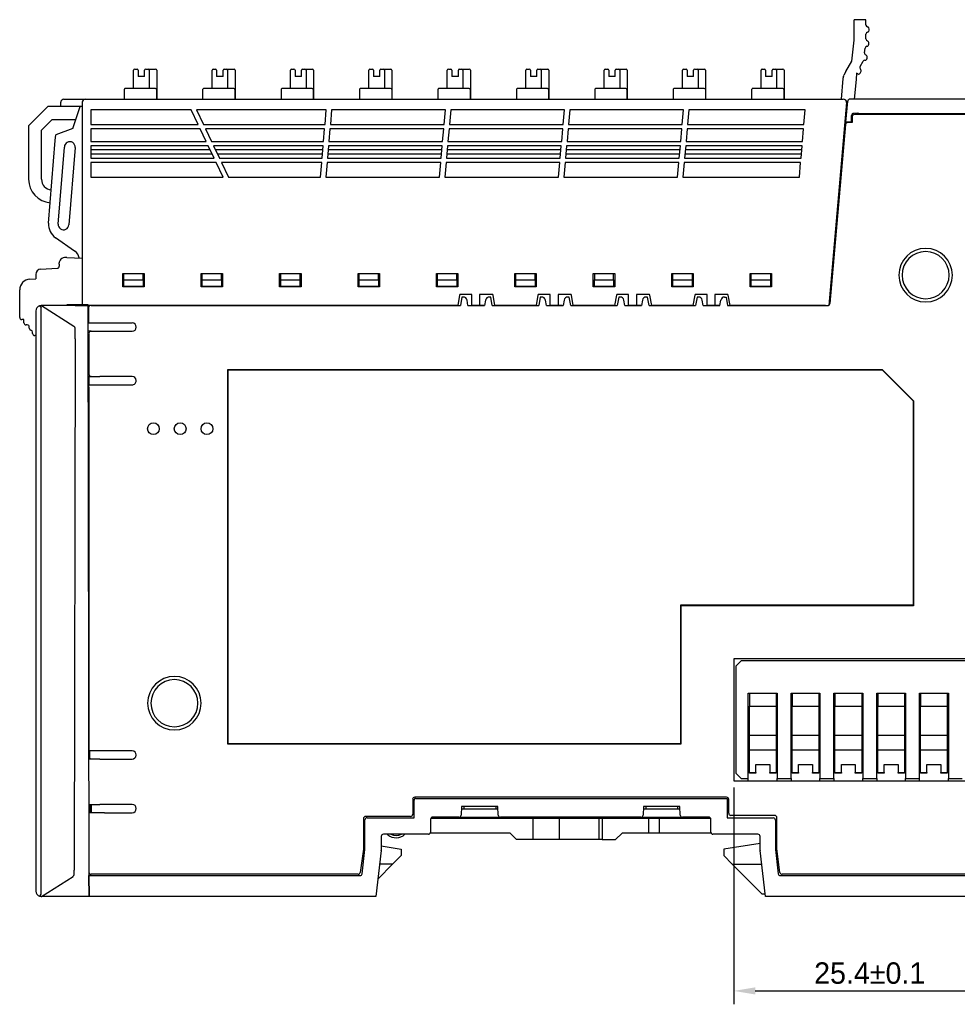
# Model space of a CAD drawing. Header units: millimetres. Extents: x 0 to 427, y 0 to 299.
# Tile 34 of 36: x 289 to 376, y 100 to 192. Entities that reach past the tile are written whole.
import ezdxf

# ---------------------------------------------------------------- set-up
doc = ezdxf.new("R2010")
doc.units = ezdxf.units.MM
doc.header["$LTSCALE"] = 23.1
doc.header["$MEASUREMENT"] = 0
doc.header["$PDSIZE"] = -5
doc.layers.add('IQC尺寸', color=3, linetype='Continuous', lineweight=18)
doc.layers.add('Layer0000', color=7, linetype='Continuous', lineweight=25)
doc.dimstyles.new('+-0.05', dxfattribs={"dimtxt": 2, "dimasz": 2, "dimexe": 1.25, "dimexo": 0.625, "dimtad": 1, "dimdsep": 46, "dimtxsty": 'Standard', "dimcen": 1.5, "dimdle": 4, "dimadec": 0, "dimazin": 0, "dimtol": 1, "dimtp": 0.05, "dimtm": 0.05, "dimtfac": 1, "dimtmove": 0, "dimatfit": 3, "dimfxl": 1, "dimtolj": 1, "dimarcsym": 0})

# ---------------------------------------------------------------- blocks, each defined once
blk = doc.blocks.new('*D30')
at = {"layer": 'Defpoints', "color": 0}
for p in [(355.393, 120.778), (380.793, 120.778), (380.793, 101.14)]:
    blk.add_point(p, dxfattribs=at)
at = {"layer": 'IQC尺寸', "color": 0, "lineweight": -2}
for p, q in [((355.393, 120.153), (355.393, 99.89)), ((380.793, 120.153), (380.793, 99.89)), ((357.393, 101.14), (378.793, 101.14))]:
    blk.add_line(p, q, dxfattribs=at)
at = {"layer": 'IQC尺寸', "color": 0}
for points in [[(357.393, 101.473), (357.393, 100.806), (355.393, 101.14)], [(378.793, 100.806), (378.793, 101.473), (380.793, 101.14)]]:
    blk.add_solid(points, dxfattribs=at)
at = {"layer": 'IQC尺寸', "color": 0, "insert": (368.093, 102.795), "char_height": 2, "attachment_point": 5}
blk.add_mtext('\\A1;25.4%%p0.1', dxfattribs=at)

msp = doc.modelspace()

# ---------------------------------------------------------------- linework, layer by layer
at = {"layer": 'Layer0000', "color": 7, "linetype": 'Continuous', "lineweight": 25}
for p, q in [((366.652, 191.4), (366.652, 191.9)), ((367.308, 191.9), (366.652, 191.9)), ((366.652, 190), (366.652, 191.4)), ((367.744, 191.9), (367.308, 191.9)), ((367.744, 191.416), (367.744, 191.9)), ((367.744, 191.416), (367.744, 191.4)), ((367.744, 190.1), (367.744, 190.541)), ((368.044, 190.929), (368.044, 191.029)), ((366.408, 188.015), (366.652, 190)), ((368.01, 189.598), (368.021, 189.697)), ((367.614, 188.813), (367.668, 189.248)), ((365.87, 187.049), (366.408, 188.015)), ((367.198, 187.516), (367.467, 188.012)), ((367.853, 188.293), (367.865, 188.392)), ((299.292, 185.478), (299.292, 187.178)), ((299.392, 187.278), (299.622, 187.278)), ((299.722, 187.178), (299.722, 186.578)), ((300.322, 186.578), (300.322, 187.178)), ((300.422, 187.278), (300.647, 187.278)), ((300.647, 187.278), (300.847, 187.278)), ((300.747, 187.178), (300.747, 185.478)), ((300.847, 187.278), (301.347, 187.278)), ((301.447, 187.178), (301.447, 184.478)), ((306.622, 185.478), (306.622, 187.178)), ((306.722, 187.278), (306.952, 187.278)), ((307.052, 187.178), (307.052, 186.578)), ((307.652, 186.578), (307.652, 187.178)), ((307.752, 187.278), (307.977, 187.278)), ((307.977, 187.278), (308.177, 187.278)), ((308.077, 187.178), (308.077, 185.478)), ((308.177, 187.278), (308.677, 187.278)), ((308.777, 187.178), (308.777, 184.478)), ((313.952, 185.478), (313.952, 187.178)), ((314.052, 187.278), (314.282, 187.278)), ((314.382, 187.178), (314.382, 186.578)), ((314.982, 186.578), (314.982, 187.178)), ((315.082, 187.278), (315.307, 187.278)), ((315.307, 187.278), (315.507, 187.278)), ((315.407, 187.178), (315.407, 185.478)), ((315.507, 187.278), (316.007, 187.278)), ((316.107, 187.178), (316.107, 184.478)), ((321.282, 185.478), (321.282, 187.178)), ((321.382, 187.278), (321.612, 187.278)), ((321.712, 187.178), (321.712, 186.578)), ((322.312, 186.578), (322.312, 187.178)), ((322.412, 187.278), (322.637, 187.278)), ((322.637, 187.278), (322.837, 187.278)), ((322.737, 187.178), (322.737, 185.478)), ((322.837, 187.278), (323.337, 187.278)), ((323.437, 187.178), (323.437, 184.478)), ((328.612, 185.478), (328.612, 187.178)), ((328.712, 187.278), (328.942, 187.278)), ((329.042, 187.178), (329.042, 186.578)), ((329.642, 186.578), (329.642, 187.178)), ((329.742, 187.278), (329.967, 187.278)), ((329.967, 187.278), (330.167, 187.278)), ((330.067, 187.178), (330.067, 185.478)), ((330.167, 187.278), (330.667, 187.278)), ((330.767, 187.178), (330.767, 184.478)), ((335.942, 185.478), (335.942, 187.178)), ((336.042, 187.278), (336.272, 187.278)), ((336.372, 187.178), (336.372, 186.578)), ((336.972, 186.578), (336.972, 187.178)), ((337.072, 187.278), (337.297, 187.278)), ((337.297, 187.278), (337.497, 187.278)), ((337.397, 187.178), (337.397, 185.478)), ((337.497, 187.278), (337.997, 187.278)), ((338.097, 187.178), (338.097, 184.478)), ((343.272, 185.478), (343.272, 187.178)), ((343.372, 187.278), (343.602, 187.278)), ((343.702, 187.178), (343.702, 186.578)), ((344.302, 186.578), (344.302, 187.178)), ((344.402, 187.278), (344.627, 187.278)), ((344.627, 187.278), (344.827, 187.278)), ((344.727, 187.178), (344.727, 185.478)), ((344.827, 187.278), (345.327, 187.278)), ((345.427, 187.178), (345.427, 184.478)), ((350.602, 185.478), (350.602, 187.178)), ((350.702, 187.278), (350.932, 187.278)), ((351.032, 187.178), (351.032, 186.578)), ((351.632, 186.578), (351.632, 187.178)), ((351.732, 187.278), (351.957, 187.278)), ((351.957, 187.278), (352.157, 187.278)), ((352.057, 187.178), (352.057, 185.478)), ((352.157, 187.278), (352.657, 187.278)), ((352.757, 187.178), (352.757, 184.478)), ((357.932, 185.478), (357.932, 187.178)), ((358.032, 187.278), (358.262, 187.278)), ((358.362, 187.178), (358.362, 186.578)), ((358.962, 186.578), (358.962, 187.178)), ((359.062, 187.278), (359.287, 187.278)), ((359.287, 187.278), (359.487, 187.278)), ((359.387, 187.178), (359.387, 185.478)), ((359.487, 187.278), (359.987, 187.278)), ((360.087, 187.178), (360.087, 184.478)), ((365.87, 187.049), (365.676, 186.701)), ((366.864, 186.9), (366.811, 186.3)), ((366.996, 186.829), (366.864, 186.9)), ((367.2, 186.889), (367.277, 187.033)), ((300.322, 186.578), (299.722, 186.578)), ((307.652, 186.578), (307.052, 186.578)), ((314.982, 186.578), (314.382, 186.578)), ((322.312, 186.578), (321.712, 186.578)), ((329.642, 186.578), (329.042, 186.578)), ((336.972, 186.578), (336.372, 186.578)), ((344.302, 186.578), (343.702, 186.578)), ((351.632, 186.578), (351.032, 186.578)), ((358.962, 186.578), (358.362, 186.578)), ((365.448, 184.478), (365.598, 186.4)), ((365.598, 186.4), (365.602, 186.455)), ((366.811, 186.3), (366.65, 184.478)), ((298.415, 185.378), (298.415, 184.478)), ((301.324, 185.478), (298.584, 185.478)), ((301.424, 185.378), (301.424, 184.478)), ((305.745, 185.378), (305.745, 184.478)), ((308.654, 185.478), (305.914, 185.478)), ((308.754, 185.378), (308.754, 184.478)), ((313.075, 185.378), (313.075, 184.478)), ((315.984, 185.478), (313.244, 185.478)), ((316.084, 185.378), (316.084, 184.478)), ((320.405, 185.378), (320.405, 184.478)), ((323.314, 185.478), (320.574, 185.478)), ((323.414, 185.378), (323.414, 184.478)), ((327.735, 185.378), (327.735, 184.478)), ((330.644, 185.478), (327.904, 185.478)), ((330.744, 185.378), (330.744, 184.478)), ((335.065, 185.378), (335.065, 184.478)), ((337.974, 185.478), (335.234, 185.478)), ((338.074, 185.378), (338.074, 184.478)), ((342.395, 185.378), (342.395, 184.478)), ((345.304, 185.478), (342.564, 185.478)), ((345.404, 185.378), (345.404, 184.478)), ((349.725, 185.378), (349.725, 184.478)), ((352.634, 185.478), (349.894, 185.478)), ((352.734, 185.378), (352.734, 184.478)), ((357.055, 185.378), (357.055, 184.478)), ((359.964, 185.478), (357.224, 185.478)), ((360.064, 185.378), (360.064, 184.478)), ((292.479, 183.786), (292.479, 184.178)), ((292.779, 184.478), (294.779, 184.478)), ((294.479, 184.178), (294.479, 165.261)), ((294.779, 184.478), (365.625, 184.478)), ((365.924, 184.152), (364.264, 165.178)), ((365.864, 182.318), (366.037, 184.295)), ((367.144, 184.478), (366.236, 184.478)), ((367.199, 184.478), (367.144, 184.478)), ((388.943, 184.478), (367.199, 184.478)), ((291.28, 183.786), (289.48, 181.986)), ((292.479, 183.786), (291.28, 183.786)), ((292.567, 183.786), (292.479, 183.786)), ((294.479, 183.786), (292.567, 183.786)), ((293.598, 181.719), (294.283, 183.786)), ((304.664, 183.478), (295.279, 183.478)), ((295.279, 183.478), (295.279, 182.103)), ((305.319, 182.103), (304.664, 183.478)), ((317.3, 183.478), (305.164, 183.478)), ((305.164, 183.478), (305.819, 182.103)), ((317.18, 182.103), (317.3, 183.478)), ((317.8, 183.478), (317.68, 182.103)), ((328.43, 183.478), (317.8, 183.478)), ((328.31, 182.103), (328.43, 183.478)), ((328.93, 183.478), (328.81, 182.103)), ((339.56, 183.478), (328.93, 183.478)), ((339.44, 182.103), (339.56, 183.478)), ((340.06, 183.478), (339.94, 182.103)), ((350.69, 183.478), (340.06, 183.478)), ((350.57, 182.103), (350.69, 183.478)), ((351.19, 183.478), (351.07, 182.103)), ((362.07, 183.478), (351.19, 183.478)), ((361.95, 182.103), (362.07, 183.478)), ((366.927, 183.151), (366.605, 183.148)), ((367.041, 183.148), (366.927, 183.148)), ((367.063, 183.148), (367.041, 183.148)), ((290.68, 181.586), (291.68, 182.586)), ((291.68, 182.586), (293.886, 182.586)), ((366.366, 182.318), (365.864, 182.318)), ((366.438, 182.287), (366.038, 182.287)), ((366.366, 182.318), (366.405, 182.318)), ((366.405, 182.318), (366.405, 182.948)), ((366.464, 182.844), (366.438, 182.287)), ((386.395, 183.035), (366.664, 183.035)), ((289.48, 181.986), (289.48, 176.986)), ((290.68, 176.986), (290.68, 181.586)), ((293.598, 181.719), (292.015, 181.153)), ((295.279, 182.103), (305.319, 182.103)), ((295.279, 181.703), (295.279, 180.528)), ((305.51, 181.703), (295.279, 181.703)), ((306.069, 180.528), (305.51, 181.703)), ((305.819, 182.103), (317.18, 182.103)), ((306.01, 181.703), (306.569, 180.528)), ((317.145, 181.703), (306.01, 181.703)), ((317.042, 180.528), (317.145, 181.703)), ((317.645, 181.703), (317.542, 180.528)), ((328.275, 181.703), (317.645, 181.703)), ((317.68, 182.103), (328.31, 182.103)), ((328.172, 180.528), (328.275, 181.703)), ((328.775, 181.703), (328.672, 180.528)), ((339.405, 181.703), (328.775, 181.703)), ((328.81, 182.103), (339.44, 182.103)), ((339.302, 180.528), (339.405, 181.703)), ((339.905, 181.703), (339.802, 180.528)), ((350.535, 181.703), (339.905, 181.703)), ((339.94, 182.103), (350.57, 182.103)), ((350.432, 180.528), (350.535, 181.703)), ((351.035, 181.703), (350.932, 180.528)), ((361.915, 181.703), (351.035, 181.703)), ((351.07, 182.103), (361.95, 182.103)), ((361.812, 180.528), (361.915, 181.703)), ((365.838, 182.104), (364.374, 165.368)), ((291.348, 172.874), (291.971, 180.606)), ((291.971, 180.606), (292.015, 181.153)), ((295.279, 180.528), (306.069, 180.528)), ((306.569, 180.528), (317.042, 180.528)), ((317.542, 180.528), (328.172, 180.528)), ((328.672, 180.528), (339.302, 180.528)), ((339.802, 180.528), (350.432, 180.528)), ((350.932, 180.528), (361.812, 180.528)), ((292.246, 172.802), (292.827, 179.996)), ((293.825, 179.955), (293.242, 172.721)), ((295.279, 180.128), (295.279, 178.953)), ((306.26, 180.128), (295.279, 180.128)), ((306.452, 179.724), (295.279, 179.724)), ((306.819, 178.953), (306.26, 180.128)), ((306.76, 180.128), (307.319, 178.953)), ((317.007, 180.128), (306.76, 180.128)), ((316.972, 179.724), (306.952, 179.724)), ((316.904, 178.953), (317.007, 180.128)), ((317.507, 180.128), (317.404, 178.953)), ((328.102, 179.724), (317.472, 179.724)), ((328.137, 180.128), (317.507, 180.128)), ((328.034, 178.953), (328.137, 180.128)), ((328.637, 180.128), (328.534, 178.953)), ((339.232, 179.724), (328.602, 179.724)), ((339.267, 180.128), (328.637, 180.128)), ((339.164, 178.953), (339.267, 180.128)), ((339.767, 180.128), (339.664, 178.953)), ((350.362, 179.724), (339.732, 179.724)), ((350.397, 180.128), (339.767, 180.128)), ((350.294, 178.953), (350.397, 180.128)), ((350.897, 180.128), (350.794, 178.953)), ((361.742, 179.724), (350.862, 179.724)), ((361.777, 180.128), (350.897, 180.128)), ((361.674, 178.953), (361.777, 180.128)), ((295.279, 179.378), (306.617, 179.378)), ((295.279, 178.953), (306.819, 178.953)), ((295.279, 178.553), (295.279, 177.178)), ((307.01, 178.553), (295.279, 178.553)), ((307.664, 177.178), (307.01, 178.553)), ((307.117, 179.378), (316.941, 179.378)), ((307.319, 178.953), (316.904, 178.953)), ((307.51, 178.553), (308.164, 177.178)), ((316.869, 178.553), (307.51, 178.553)), ((316.749, 177.178), (316.869, 178.553)), ((317.369, 178.553), (317.249, 177.178)), ((327.999, 178.553), (317.369, 178.553)), ((317.404, 178.953), (328.034, 178.953)), ((317.441, 179.378), (328.071, 179.378)), ((327.879, 177.178), (327.999, 178.553)), ((328.499, 178.553), (328.379, 177.178)), ((339.129, 178.553), (328.499, 178.553)), ((328.534, 178.953), (339.164, 178.953)), ((328.571, 179.378), (339.201, 179.378)), ((339.009, 177.178), (339.129, 178.553)), ((339.629, 178.553), (339.509, 177.178)), ((350.259, 178.553), (339.629, 178.553)), ((339.664, 178.953), (350.294, 178.953)), ((339.701, 179.378), (350.331, 179.378)), ((350.139, 177.178), (350.259, 178.553)), ((350.759, 178.553), (350.639, 177.178)), ((361.639, 178.553), (350.759, 178.553)), ((350.794, 178.953), (361.674, 178.953)), ((350.831, 179.378), (361.711, 179.378)), ((361.519, 177.178), (361.639, 178.553)), ((365.47, 177.898), (365.377, 177.905)), ((365.514, 178.396), (365.421, 178.403)), ((295.279, 177.178), (307.664, 177.178)), ((308.164, 177.178), (316.749, 177.178)), ((317.249, 177.178), (327.879, 177.178)), ((328.379, 177.178), (339.009, 177.178)), ((339.509, 177.178), (350.139, 177.178)), ((350.639, 177.178), (361.519, 177.178)), ((365.427, 177.4), (365.333, 177.407)), ((293.774, 170.278), (291.987, 171.523)), ((293.802, 170.259), (293.774, 170.278)), ((293.043, 169.678), (292.817, 169.666)), ((293.043, 169.678), (294.479, 169.628)), ((290.617, 168.587), (292.153, 168.668)), ((292.343, 169.042), (292.343, 169.167)), ((292.343, 169.042), (292.343, 168.868)), ((289.59, 167.649), (290.143, 167.678)), ((290.143, 168.088), (290.143, 167.678)), ((298.279, 166.928), (298.279, 168.178)), ((298.279, 168.178), (300.279, 168.178)), ((298.379, 167.578), (298.379, 168.178)), ((298.379, 166.978), (298.379, 167.578)), ((298.379, 167.578), (300.179, 167.578)), ((300.179, 167.578), (300.179, 168.178)), ((300.179, 167.578), (300.179, 166.978)), ((300.279, 168.178), (300.279, 166.928)), ((305.609, 166.928), (305.609, 168.178)), ((305.609, 168.178), (307.609, 168.178)), ((305.709, 167.578), (305.709, 168.178)), ((305.709, 166.978), (305.709, 167.578)), ((305.709, 167.578), (307.509, 167.578)), ((307.509, 167.578), (307.509, 168.178)), ((307.509, 167.578), (307.509, 166.978)), ((307.609, 168.178), (307.609, 166.928)), ((312.939, 166.928), (312.939, 168.178)), ((312.939, 168.178), (314.939, 168.178)), ((313.039, 167.578), (313.039, 168.178)), ((313.039, 166.978), (313.039, 167.578)), ((313.039, 167.578), (314.839, 167.578)), ((314.839, 168.178), (314.839, 167.578)), ((314.839, 167.578), (314.839, 166.978)), ((314.939, 168.178), (314.939, 166.928)), ((320.269, 166.928), (320.269, 168.178)), ((320.269, 168.178), (322.269, 168.178)), ((320.369, 167.578), (320.369, 168.178)), ((320.369, 166.978), (320.369, 167.578)), ((320.369, 167.578), (322.169, 167.578)), ((322.169, 167.578), (322.169, 168.178)), ((322.169, 167.578), (322.169, 166.978)), ((322.269, 168.178), (322.269, 166.928)), ((327.599, 166.928), (327.599, 168.178)), ((327.599, 168.178), (329.599, 168.178)), ((327.699, 167.578), (327.699, 168.178)), ((327.699, 166.978), (327.699, 167.578)), ((327.699, 167.578), (329.499, 167.578)), ((329.499, 167.578), (329.499, 168.178)), ((329.499, 167.578), (329.499, 166.978)), ((329.599, 168.178), (329.599, 166.928)), ((334.929, 166.928), (334.929, 168.178)), ((334.929, 168.178), (336.929, 168.178)), ((335.029, 167.578), (335.029, 168.178)), ((335.029, 166.978), (335.029, 167.578)), ((335.029, 167.578), (336.829, 167.578)), ((336.829, 167.578), (336.829, 168.178)), ((336.829, 167.578), (336.829, 166.978)), ((336.929, 168.178), (336.929, 166.928)), ((342.259, 166.928), (342.259, 168.178)), ((342.259, 168.178), (344.259, 168.178)), ((342.359, 168.178), (342.359, 167.578)), ((342.359, 167.578), (344.159, 167.578)), ((342.359, 166.978), (342.359, 167.578)), ((344.159, 167.578), (344.159, 168.178)), ((344.159, 167.578), (344.159, 166.978)), ((344.259, 168.178), (344.259, 166.928)), ((349.589, 166.928), (349.589, 168.178)), ((349.589, 168.178), (351.589, 168.178)), ((349.689, 167.578), (349.689, 168.178)), ((349.689, 166.978), (349.689, 167.578)), ((349.689, 167.578), (351.489, 167.578)), ((351.489, 168.178), (351.489, 167.578)), ((351.489, 167.578), (351.489, 166.978)), ((351.589, 168.178), (351.589, 166.928)), ((356.919, 166.928), (356.919, 168.178)), ((356.919, 168.178), (358.919, 168.178)), ((357.019, 167.578), (357.019, 168.178)), ((357.019, 166.978), (357.019, 167.578)), ((357.019, 167.578), (358.819, 167.578)), ((358.819, 168.178), (358.819, 167.578)), ((358.819, 167.578), (358.819, 166.978)), ((358.919, 168.178), (358.919, 166.928)), ((288.643, 164.078), (288.643, 166.65)), ((300.279, 166.928), (298.279, 166.928)), ((300.179, 166.978), (298.379, 166.978)), ((307.609, 166.928), (305.609, 166.928)), ((307.509, 166.978), (305.709, 166.978)), ((314.939, 166.928), (312.939, 166.928)), ((314.839, 166.978), (313.039, 166.978)), ((322.269, 166.928), (320.269, 166.928)), ((322.169, 166.978), (320.369, 166.978)), ((329.599, 166.928), (327.599, 166.928)), ((329.499, 166.978), (327.699, 166.978)), ((336.929, 166.928), (334.929, 166.928)), ((336.829, 166.978), (335.029, 166.978)), ((344.259, 166.928), (342.259, 166.928)), ((344.159, 166.978), (342.359, 166.978)), ((351.589, 166.928), (349.589, 166.928)), ((351.489, 166.978), (349.689, 166.978)), ((358.919, 166.928), (356.919, 166.928)), ((358.819, 166.978), (357.019, 166.978)), ((329.752, 166.145), (329.58, 165.178)), ((329.972, 165.986), (329.829, 165.179)), ((330.899, 166.228), (329.85, 166.228)), ((330.1, 165.986), (329.972, 165.986)), ((330.544, 165.178), (330.453, 165.691)), ((330.899, 165.178), (330.899, 166.228)), ((331.629, 166.228), (331.629, 165.178)), ((332.787, 166.228), (331.629, 166.228)), ((332.191, 165.691), (332.1, 165.178)), ((332.672, 165.986), (332.544, 165.986)), ((332.815, 165.178), (332.672, 165.986)), ((333.058, 165.178), (332.886, 166.145)), ((337.082, 166.145), (336.91, 165.178)), ((337.302, 165.986), (337.159, 165.178)), ((338.229, 166.228), (337.18, 166.228)), ((337.43, 165.986), (337.302, 165.986)), ((337.874, 165.178), (337.783, 165.691)), ((338.229, 165.178), (338.229, 166.228)), ((338.959, 166.228), (338.959, 165.178)), ((340.117, 166.228), (338.959, 166.228)), ((339.521, 165.691), (339.43, 165.178)), ((340.002, 165.986), (339.874, 165.986)), ((340.145, 165.178), (340.002, 165.986)), ((340.388, 165.178), (340.216, 166.145)), ((344.412, 166.145), (344.24, 165.178)), ((344.632, 165.986), (344.489, 165.178)), ((345.559, 166.228), (344.51, 166.228)), ((344.76, 165.986), (344.632, 165.986)), ((345.204, 165.178), (345.113, 165.691)), ((345.559, 165.178), (345.559, 166.228)), ((346.289, 166.228), (346.289, 165.178)), ((347.447, 166.228), (346.289, 166.228)), ((346.851, 165.691), (346.76, 165.178)), ((347.332, 165.986), (347.204, 165.986)), ((347.475, 165.178), (347.332, 165.986)), ((347.718, 165.178), (347.546, 166.145)), ((351.742, 166.145), (351.57, 165.178)), ((351.962, 165.986), (351.819, 165.178)), ((352.889, 166.228), (351.84, 166.228)), ((352.09, 165.986), (351.962, 165.986)), ((352.534, 165.178), (352.443, 165.691)), ((352.889, 165.178), (352.889, 166.228)), ((353.619, 166.228), (353.619, 165.178)), ((354.777, 166.228), (353.619, 166.228)), ((354.09, 165.178), (354.181, 165.691)), ((354.534, 165.986), (354.662, 165.986)), ((354.662, 165.986), (354.805, 165.178)), ((355.048, 165.178), (354.876, 166.145)), ((290.693, 165.178), (290.643, 165.178)), ((290.643, 110.18), (290.643, 164.979)), ((290.693, 165.178), (293.718, 163.257)), ((293.843, 165.178), (290.693, 165.178)), ((295.029, 165.261), (293.043, 165.261)), ((293.043, 165.261), (293.043, 165.178)), ((293.843, 165.178), (295.028, 165.178)), ((295.027, 164.978), (295.119, 111.914)), ((295.028, 165.178), (295.03, 165.178)), ((295.03, 165.178), (295.029, 165.261)), ((329.58, 165.178), (295.03, 165.178)), ((295.087, 165.004), (295.087, 163.688)), ((295.101, 165.178), (295.101, 165.075)), ((295.312, 165.179), (329.786, 165.179)), ((329.786, 165.179), (329.829, 165.179)), ((330.544, 165.178), (330.586, 165.178)), ((330.586, 165.178), (332.058, 165.178)), ((331.629, 165.178), (330.899, 165.178)), ((332.029, 165.178), (331.629, 165.178)), ((332.058, 165.178), (332.1, 165.178)), ((332.815, 165.178), (332.858, 165.178)), ((332.858, 165.178), (337.116, 165.178)), ((336.91, 165.178), (333.058, 165.178)), ((337.116, 165.178), (337.159, 165.178)), ((337.874, 165.178), (337.916, 165.178)), ((337.916, 165.178), (339.388, 165.178)), ((338.959, 165.178), (338.229, 165.178)), ((339.359, 165.178), (338.959, 165.178)), ((339.388, 165.178), (339.43, 165.178)), ((340.145, 165.178), (340.188, 165.178)), ((340.188, 165.178), (344.446, 165.178)), ((344.24, 165.178), (340.388, 165.178)), ((344.446, 165.178), (344.489, 165.178)), ((345.204, 165.178), (345.246, 165.178)), ((345.246, 165.178), (346.718, 165.178)), ((346.289, 165.178), (345.559, 165.178)), ((346.689, 165.178), (346.289, 165.178)), ((346.718, 165.178), (346.76, 165.178)), ((347.475, 165.178), (347.518, 165.178)), ((347.518, 165.178), (351.776, 165.178)), ((351.57, 165.178), (347.718, 165.178)), ((351.776, 165.178), (351.819, 165.178)), ((352.534, 165.178), (352.576, 165.178)), ((352.576, 165.178), (354.048, 165.178)), ((353.619, 165.178), (352.889, 165.178)), ((354.019, 165.178), (353.619, 165.178)), ((354.048, 165.178), (354.09, 165.178)), ((354.805, 165.178), (354.848, 165.178)), ((354.848, 165.178), (364.18, 165.178)), ((363.962, 165.178), (355.048, 165.178)), ((363.962, 165.178), (364.18, 165.178)), ((289.043, 163.878), (288.842, 163.878)), ((289.043, 163.578), (289.043, 163.878)), ((290.143, 164.678), (290.143, 110.478)), ((289.343, 163.378), (289.243, 163.378)), ((289.543, 163.078), (289.543, 163.178)), ((293.738, 163.244), (293.718, 163.257)), ((293.836, 162.164), (293.831, 163.076)), ((295.105, 163.577), (295.043, 163.578)), ((295.087, 163.688), (295.105, 163.576)), ((295.105, 163.576), (295.112, 163.577)), ((295.112, 163.577), (295.695, 163.577)), ((295.695, 163.577), (299.143, 163.577)), ((289.843, 162.578), (289.843, 162.691)), ((290.143, 162.378), (290.043, 162.378)), ((293.836, 162.079), (293.746, 112.414)), ((293.836, 162.079), (293.836, 162.163)), ((295.308, 162.786), (295.044, 162.786)), ((295.121, 162.586), (295.121, 158.769)), ((295.308, 162.786), (295.339, 162.786)), ((295.339, 162.786), (295.545, 162.779)), ((295.545, 162.779), (299.143, 162.779)), ((308.104, 124.189), (308.104, 159.217)), ((308.104, 159.217), (369.259, 159.217)), ((308.104, 159.217), (308.143, 159.178)), ((369.259, 159.217), (369.243, 159.178)), ((369.259, 159.217), (372.182, 156.294)), ((295.051, 158.57), (295.308, 158.57)), ((295.152, 157.785), (295.15, 158.57)), ((295.339, 158.57), (295.308, 158.57)), ((295.339, 158.57), (296.119, 158.57)), ((299.153, 158.57), (296.119, 158.57)), ((308.143, 159.178), (369.243, 159.178)), ((308.143, 124.228), (308.143, 159.178)), ((369.243, 159.178), (372.143, 156.278)), ((295.101, 157.491), (295.101, 157.489)), ((295.101, 157.489), (295.101, 123.576)), ((295.106, 157.548), (295.102, 157.514)), ((295.105, 157.723), (295.12, 157.785)), ((295.105, 157.548), (295.105, 157.723)), ((295.12, 157.785), (295.648, 157.785)), ((295.648, 157.785), (295.814, 157.786)), ((295.814, 157.786), (296.568, 157.786)), ((296.568, 157.783), (299.147, 157.785)), ((299.534, 158.168), (299.534, 158.181)), ((372.182, 156.294), (372.143, 156.278)), ((372.143, 156.278), (372.143, 137.178)), ((372.182, 156.294), (372.182, 137.139)), ((372.143, 137.178), (350.393, 137.178)), ((350.393, 137.178), (350.432, 137.139)), ((350.393, 137.178), (350.393, 124.228)), ((372.182, 137.139), (350.432, 137.139)), ((350.432, 137.139), (350.432, 124.189)), ((372.182, 137.139), (372.143, 137.178)), ((380.793, 132.178), (355.393, 132.178)), ((355.393, 132.178), (355.393, 120.778)), ((356.093, 131.978), (355.593, 131.478)), ((380.093, 131.978), (356.093, 131.978)), ((355.593, 131.478), (355.593, 121.478)), ((356.743, 120.978), (356.743, 128.978)), ((356.743, 128.978), (359.443, 128.978)), ((356.843, 128.978), (356.843, 127.736)), ((359.343, 128.978), (359.343, 127.736)), ((359.443, 128.978), (359.443, 120.978)), ((360.743, 120.978), (360.743, 128.978)), ((360.743, 128.978), (363.443, 128.978)), ((360.843, 128.978), (360.843, 127.736)), ((363.343, 128.978), (363.343, 127.736)), ((363.443, 128.978), (363.443, 120.978)), ((364.743, 120.978), (364.743, 128.978)), ((364.743, 128.978), (367.443, 128.978)), ((364.843, 128.978), (364.843, 127.736)), ((367.343, 128.978), (367.343, 127.736)), ((367.443, 128.978), (367.443, 120.978)), ((368.743, 120.978), (368.743, 128.978)), ((368.743, 128.978), (371.443, 128.978)), ((368.843, 128.978), (368.843, 127.736)), ((371.343, 128.978), (371.343, 127.736)), ((371.443, 128.978), (371.443, 120.978)), ((372.743, 120.978), (372.743, 128.978)), ((372.743, 128.978), (375.443, 128.978)), ((372.843, 128.978), (372.843, 127.736)), ((375.343, 128.978), (375.343, 127.736)), ((375.443, 128.978), (375.443, 120.978)), ((356.843, 126.978), (356.743, 126.978)), ((356.843, 127.736), (359.343, 127.736)), ((356.843, 125.03), (356.843, 127.736)), ((359.343, 127.736), (359.343, 125.03)), ((359.443, 126.978), (359.343, 126.978)), ((360.843, 126.978), (360.743, 126.978)), ((360.843, 127.736), (363.343, 127.736)), ((360.843, 125.03), (360.843, 127.736)), ((363.343, 127.736), (363.343, 125.03)), ((363.443, 126.978), (363.343, 126.978)), ((364.843, 126.978), (364.743, 126.978)), ((364.843, 127.736), (367.343, 127.736)), ((364.843, 125.03), (364.843, 127.736)), ((367.343, 127.736), (367.343, 125.03)), ((367.443, 126.978), (367.343, 126.978)), ((368.843, 126.978), (368.743, 126.978)), ((368.843, 127.736), (371.343, 127.736)), ((368.843, 125.03), (368.843, 127.736)), ((371.343, 127.736), (371.343, 125.03)), ((371.443, 126.978), (371.343, 126.978)), ((372.843, 126.978), (372.743, 126.978)), ((372.843, 127.736), (375.343, 127.736)), ((372.843, 125.03), (372.843, 127.736)), ((375.343, 127.736), (375.343, 125.03)), ((375.443, 126.978), (375.343, 126.978)), ((356.843, 126.962), (356.743, 126.962)), ((359.343, 126.962), (359.443, 126.962)), ((360.843, 126.962), (360.743, 126.962)), ((363.343, 126.962), (363.443, 126.962)), ((364.843, 126.962), (364.743, 126.962)), ((367.343, 126.962), (367.443, 126.962)), ((368.843, 126.962), (368.743, 126.962)), ((371.343, 126.962), (371.443, 126.962)), ((372.843, 126.962), (372.743, 126.962)), ((375.343, 126.962), (375.443, 126.962)), ((308.104, 124.189), (308.143, 124.228)), ((350.393, 124.228), (308.143, 124.228)), ((350.432, 124.189), (350.393, 124.228)), ((356.843, 124.463), (356.843, 125.03)), ((356.843, 125.03), (359.343, 125.03)), ((356.843, 123.673), (356.843, 124.463)), ((359.343, 125.03), (359.343, 123.673)), ((360.843, 124.463), (360.843, 125.03)), ((360.843, 125.03), (363.343, 125.03)), ((360.843, 123.673), (360.843, 124.463)), ((363.343, 125.03), (363.343, 123.673)), ((364.843, 124.463), (364.843, 125.03)), ((364.843, 125.03), (367.343, 125.03)), ((364.843, 123.673), (364.843, 124.463)), ((367.343, 125.03), (367.343, 123.673)), ((368.843, 124.463), (368.843, 125.03)), ((368.843, 125.03), (371.343, 125.03)), ((368.843, 123.673), (368.843, 124.463)), ((371.343, 125.03), (371.343, 123.673)), ((372.843, 124.463), (372.843, 125.03)), ((372.843, 125.03), (375.343, 125.03)), ((372.843, 123.673), (372.843, 124.463)), ((375.343, 125.03), (375.343, 123.673)), ((295.647, 123.576), (295.101, 123.576)), ((295.167, 123.576), (295.168, 122.911)), ((295.891, 123.575), (295.647, 123.576)), ((295.915, 123.575), (295.891, 123.575)), ((296.568, 123.578), (295.915, 123.575)), ((299.147, 123.577), (296.568, 123.578)), ((350.432, 124.189), (308.104, 124.189)), ((356.843, 121.556), (356.843, 123.673)), ((356.843, 123.673), (359.343, 123.673)), ((359.343, 123.673), (359.343, 121.556)), ((360.843, 121.556), (360.843, 123.673)), ((360.843, 123.673), (363.343, 123.673)), ((363.343, 123.673), (363.343, 121.556)), ((364.843, 121.556), (364.843, 123.673)), ((364.843, 123.673), (367.343, 123.673)), ((367.343, 123.673), (367.343, 121.556)), ((368.843, 121.556), (368.843, 123.673)), ((368.843, 123.673), (371.343, 123.673)), ((371.343, 123.673), (371.343, 121.556)), ((372.843, 121.556), (372.843, 123.673)), ((372.843, 123.673), (375.343, 123.673)), ((375.343, 123.673), (375.343, 121.556)), ((295.309, 122.791), (295.113, 122.791)), ((295.168, 122.911), (295.213, 122.884)), ((295.213, 122.884), (295.213, 122.791)), ((295.309, 122.791), (295.339, 122.791)), ((296.142, 122.791), (295.339, 122.791)), ((296.142, 122.791), (299.144, 122.791)), ((299.534, 123.179), (299.534, 123.189)), ((356.743, 123.278), (356.843, 123.278)), ((356.843, 122.978), (356.743, 122.978)), ((356.743, 122.801), (356.843, 122.801)), ((359.343, 123.278), (359.443, 123.278)), ((359.443, 122.801), (359.343, 122.801)), ((360.743, 123.278), (360.843, 123.278)), ((360.743, 122.801), (360.843, 122.801)), ((363.343, 123.278), (363.443, 123.278)), ((363.443, 122.801), (363.343, 122.801)), ((364.743, 123.278), (364.843, 123.278)), ((364.743, 122.801), (364.843, 122.801)), ((367.343, 123.278), (367.443, 123.278)), ((367.443, 122.801), (367.343, 122.801)), ((368.743, 123.278), (368.843, 123.278)), ((368.743, 122.801), (368.843, 122.801)), ((371.343, 123.278), (371.443, 123.278)), ((371.443, 122.801), (371.343, 122.801)), ((372.743, 123.278), (372.843, 123.278)), ((372.743, 122.801), (372.843, 122.801)), ((375.343, 123.278), (375.443, 123.278)), ((375.443, 122.801), (375.343, 122.801)), ((355.593, 121.478), (356.093, 120.978)), ((356.743, 122.101), (356.843, 122.101)), ((356.843, 121.501), (356.843, 121.556)), ((356.843, 121.556), (357.443, 121.556)), ((357.443, 121.501), (356.843, 121.501)), ((357.443, 121.556), (357.443, 122.314)), ((357.443, 122.314), (358.743, 122.314)), ((357.443, 121.556), (357.443, 121.501)), ((358.743, 122.314), (358.743, 121.556)), ((358.743, 121.556), (359.343, 121.556)), ((358.743, 121.501), (358.743, 121.556)), ((359.343, 121.501), (358.743, 121.501)), ((359.443, 122.101), (359.343, 122.101)), ((359.343, 121.978), (359.443, 121.978)), ((359.343, 121.556), (359.343, 121.501)), ((360.743, 122.101), (360.843, 122.101)), ((360.743, 121.978), (360.843, 121.978)), ((360.843, 121.501), (360.843, 121.556)), ((360.843, 121.556), (361.443, 121.556)), ((361.443, 121.501), (360.843, 121.501)), ((361.443, 121.556), (361.443, 122.314)), ((361.443, 122.314), (362.743, 122.314)), ((361.443, 121.556), (361.443, 121.501)), ((362.743, 122.314), (362.743, 121.556)), ((362.743, 121.556), (363.343, 121.556)), ((362.743, 121.501), (362.743, 121.556)), ((363.343, 121.501), (362.743, 121.501)), ((363.443, 122.101), (363.343, 122.101)), ((363.343, 121.978), (363.443, 121.978)), ((363.343, 121.556), (363.343, 121.501)), ((364.743, 122.101), (364.843, 122.101)), ((364.743, 121.978), (364.843, 121.978)), ((364.843, 121.501), (364.843, 121.556)), ((364.843, 121.556), (365.443, 121.556)), ((365.443, 121.501), (364.843, 121.501)), ((365.443, 121.556), (365.443, 122.314)), ((365.443, 122.314), (366.743, 122.314)), ((365.443, 121.556), (365.443, 121.501)), ((366.743, 122.314), (366.743, 121.556)), ((366.743, 121.556), (367.343, 121.556)), ((366.743, 121.501), (366.743, 121.556)), ((367.343, 121.501), (366.743, 121.501)), ((367.443, 122.101), (367.343, 122.101)), ((367.343, 121.978), (367.443, 121.978)), ((367.343, 121.556), (367.343, 121.501)), ((368.743, 122.101), (368.843, 122.101)), ((368.743, 121.978), (368.843, 121.978)), ((368.843, 121.501), (368.843, 121.556)), ((368.843, 121.556), (369.443, 121.556)), ((369.443, 121.501), (368.843, 121.501)), ((369.443, 121.556), (369.443, 122.314)), ((369.443, 122.314), (370.743, 122.314)), ((369.443, 121.556), (369.443, 121.501)), ((370.743, 122.314), (370.743, 121.556)), ((370.743, 121.556), (371.343, 121.556)), ((370.743, 121.501), (370.743, 121.556)), ((371.343, 121.501), (370.743, 121.501)), ((371.443, 122.101), (371.343, 122.101)), ((371.343, 121.978), (371.443, 121.978)), ((371.343, 121.556), (371.343, 121.501)), ((372.743, 122.101), (372.843, 122.101)), ((372.743, 121.978), (372.843, 121.978)), ((372.843, 121.501), (372.843, 121.556)), ((372.843, 121.556), (373.443, 121.556)), ((373.443, 121.501), (372.843, 121.501)), ((373.443, 121.556), (373.443, 122.314)), ((373.443, 122.314), (374.743, 122.314)), ((373.443, 121.556), (373.443, 121.501)), ((374.743, 122.314), (374.743, 121.556)), ((374.743, 121.556), (375.343, 121.556)), ((374.743, 121.501), (374.743, 121.556)), ((375.343, 121.501), (374.743, 121.501)), ((375.443, 122.101), (375.343, 122.101)), ((375.343, 121.978), (375.443, 121.978)), ((375.343, 121.556), (375.343, 121.501)), ((355.393, 120.778), (380.793, 120.778)), ((356.093, 120.978), (356.743, 120.978)), ((356.743, 120.778), (356.743, 120.978)), ((359.443, 120.978), (360.743, 120.978)), ((359.443, 120.778), (359.443, 120.978)), ((360.743, 120.978), (360.743, 120.778)), ((363.443, 120.978), (364.743, 120.978)), ((363.443, 120.778), (363.443, 120.978)), ((364.743, 120.978), (364.743, 120.778)), ((367.443, 120.978), (368.743, 120.978)), ((367.443, 120.778), (367.443, 120.978)), ((368.743, 120.978), (368.743, 120.778)), ((371.443, 120.978), (372.743, 120.978)), ((371.443, 120.778), (371.443, 120.978)), ((372.743, 120.778), (372.743, 120.978)), ((375.443, 120.978), (376.743, 120.978)), ((375.443, 120.778), (375.443, 120.978)), ((325.374, 119.047), (325.374, 117.647)), ((325.502, 117.319), (325.502, 118.978)), ((354.712, 119.247), (325.574, 119.247)), ((325.643, 119.119), (354.776, 119.119)), ((354.776, 119.119), (354.776, 117.313)), ((354.912, 117.744), (354.912, 119.047)), ((295.121, 118.575), (295.309, 118.575)), ((296.568, 117.791), (295.122, 117.791)), ((295.22, 118.575), (295.222, 117.791)), ((295.339, 118.575), (295.309, 118.575)), ((295.339, 118.575), (296.142, 118.575)), ((295.343, 117.791), (295.343, 118.575)), ((299.149, 118.575), (296.142, 118.575)), ((296.568, 117.791), (296.701, 117.791)), ((296.701, 117.791), (299.149, 117.791)), ((329.943, 118.378), (329.9, 117.567)), ((329.929, 118.119), (329.943, 118.119)), ((333.343, 118.378), (329.943, 118.378)), ((333.343, 118.119), (329.943, 118.119)), ((330.154, 118.378), (330.154, 118.119)), ((333.132, 118.378), (333.132, 118.119)), ((333.371, 117.571), (333.343, 118.378)), ((346.943, 118.378), (346.915, 117.571)), ((350.343, 118.378), (346.943, 118.378)), ((350.343, 118.119), (346.943, 118.119)), ((347.154, 118.378), (347.154, 118.119)), ((350.132, 118.378), (350.132, 118.119)), ((350.385, 117.567), (350.343, 118.378)), ((350.356, 118.119), (350.343, 118.119)), ((320.774, 117.247), (320.774, 114.379)), ((320.907, 114.367), (320.907, 117.119)), ((325.174, 117.447), (320.974, 117.447)), ((321.107, 117.32), (325.502, 117.319)), ((327.043, 117.178), (327.043, 115.978)), ((327.075, 117.287), (336.645, 117.287)), ((329.701, 117.378), (327.243, 117.378)), ((329.701, 117.378), (333.571, 117.378)), ((346.715, 117.378), (333.571, 117.378)), ((336.645, 117.287), (339.076, 117.287)), ((336.645, 115.287), (336.645, 117.287)), ((339.076, 117.287), (342.816, 117.287)), ((339.076, 117.287), (339.076, 115.287)), ((342.816, 117.287), (343.1, 117.287)), ((342.816, 115.287), (342.816, 117.287)), ((343.1, 117.287), (347.444, 117.287)), ((343.1, 117.287), (343.1, 115.287)), ((346.715, 117.378), (350.585, 117.378)), ((347.444, 117.287), (348.444, 117.287)), ((347.444, 115.887), (347.444, 117.287)), ((348.444, 117.287), (353.211, 117.287)), ((348.444, 115.887), (348.444, 117.287)), ((353.043, 117.378), (350.585, 117.378)), ((353.243, 115.978), (353.243, 117.178)), ((354.776, 117.313), (359.076, 117.311)), ((359.212, 117.544), (355.112, 117.544)), ((359.276, 117.111), (359.276, 114.361)), ((359.412, 114.429), (359.412, 117.344)), ((322.443, 115.578), (322.443, 114.29)), ((326.843, 115.778), (322.643, 115.778)), ((322.999, 115.778), (323.055, 115.731)), ((334.494, 115.887), (327.021, 115.887)), ((335.094, 115.287), (334.494, 115.887)), ((336.645, 115.287), (335.094, 115.287)), ((339.076, 115.287), (336.645, 115.287)), ((342.816, 115.287), (339.076, 115.287)), ((343.1, 115.287), (342.816, 115.287)), ((343.1, 115.287), (344.344, 115.287)), ((344.344, 115.287), (344.944, 115.887)), ((347.444, 115.887), (344.944, 115.887)), ((348.444, 115.887), (347.444, 115.887)), ((353.265, 115.887), (348.444, 115.887)), ((357.643, 115.778), (353.443, 115.778)), ((357.843, 114.29), (357.843, 115.578)), ((320.774, 114.379), (320.467, 112.219)), ((320.642, 112.091), (320.907, 114.367)), ((322.441, 114.266), (321.943, 109.978)), ((322.443, 114.713), (324.294, 114.387)), ((324.294, 114.387), (324.294, 113.787)), ((357.843, 114.923), (354.444, 114.387)), ((354.444, 114.387), (354.444, 113.787)), ((358.343, 109.978), (357.844, 114.266)), ((359.276, 114.361), (359.54, 112.088)), ((359.706, 112.22), (359.412, 114.429)), ((324.294, 113.787), (323.494, 112.987)), ((355.244, 112.987), (354.444, 113.787)), ((293.743, 112.024), (293.746, 112.414)), ((323.494, 112.987), (322.135, 111.628)), ((323.494, 112.987), (322.293, 112.987)), ((355.244, 112.987), (358.044, 110.187)), ((355.244, 112.987), (357.993, 112.987)), ((290.693, 109.978), (293.631, 111.843)), ((293.631, 111.843), (293.65, 111.856)), ((295.119, 111.914), (295.12, 111.914)), ((295.123, 109.978), (295.119, 111.914)), ((295.121, 111.914), (295.12, 111.914)), ((295.12, 111.914), (320.443, 111.912)), ((295.12, 111.914), (295.123, 109.978)), ((320.269, 112.047), (295.312, 112.047)), ((359.739, 111.911), (385.166, 111.911)), ((384.974, 112.047), (359.904, 112.047)), ((295.123, 109.978), (290.693, 109.978)), ((321.943, 109.978), (295.123, 109.978)), ((295.123, 109.978), (295.123, 109.978)), ((358.319, 110.187), (358.044, 110.187)), ((385.162, 109.978), (358.343, 109.978))]:
    msp.add_line(p, q, dxfattribs=at)
for centre in [(301.143, 153.678), (303.643, 153.678), (306.143, 153.678)]:
    msp.add_circle(centre, 0.55, dxfattribs=at)
for centre, radius, start, end in [((367.944, 191.416), 0.2, 184.45721, 255.52249), ((367.944, 190.541), 0.2, 104.47751, 180), ((367.844, 191.029), 0.2, 0, 75.52249), ((367.844, 190.929), 0.2, 284.47751, 0), ((367.944, 190.1), 0.2, 180, 252.24928), ((367.811, 189.62), 0.2, 277.92583, 353.86405), ((367.822, 189.719), 0.2, 353.86405, 72.24928), ((367.813, 188.788), 0.2, 173, 248.52249), ((367.866, 189.224), 0.2, 97.92583, 173), ((367.643, 187.917), 0.2, 88.30482, 151.55226), ((367.654, 188.317), 0.2, 268.30482, 353), ((367.667, 188.416), 0.2, 353, 68.52249), ((299.392, 187.178), 0.1, 90, 180), ((299.622, 187.178), 0.1, 0, 90), ((300.422, 187.178), 0.1, 90, 180), ((300.647, 187.178), 0.1, 0, 90), ((301.347, 187.178), 0.1, 0, 90), ((306.722, 187.178), 0.1, 90, 180), ((306.952, 187.178), 0.1, 0, 90), ((307.752, 187.178), 0.1, 90, 180), ((307.977, 187.178), 0.1, 0, 90), ((308.677, 187.178), 0.1, 0, 90), ((314.052, 187.178), 0.1, 90, 180), ((314.282, 187.178), 0.1, 0, 90), ((315.082, 187.178), 0.1, 90, 180), ((315.307, 187.178), 0.1, 0, 90), ((316.007, 187.178), 0.1, 0, 90), ((321.382, 187.178), 0.1, 90, 180), ((321.612, 187.178), 0.1, 0, 90), ((322.412, 187.178), 0.1, 90, 180), ((322.637, 187.178), 0.1, 0, 90), ((323.337, 187.178), 0.1, 0, 90), ((328.712, 187.178), 0.1, 90, 180), ((328.942, 187.178), 0.1, 0, 90), ((329.742, 187.178), 0.1, 90, 180), ((329.967, 187.178), 0.1, 0, 90), ((330.667, 187.178), 0.1, 0, 90), ((336.042, 187.178), 0.1, 90, 180), ((336.272, 187.178), 0.1, 0, 90), ((337.072, 187.178), 0.1, 90, 180), ((337.297, 187.178), 0.1, 0, 90), ((337.997, 187.178), 0.1, 0, 90), ((343.372, 187.178), 0.1, 90, 180), ((343.602, 187.178), 0.1, 0, 90), ((344.402, 187.178), 0.1, 90, 180), ((344.627, 187.178), 0.1, 0, 90), ((345.327, 187.178), 0.1, 0, 90), ((350.702, 187.178), 0.1, 90, 180), ((350.932, 187.178), 0.1, 0, 90), ((351.732, 187.178), 0.1, 90, 180), ((351.957, 187.178), 0.1, 0, 90), ((352.657, 187.178), 0.1, 0, 90), ((358.032, 187.178), 0.1, 90, 180), ((358.262, 187.178), 0.1, 0, 90), ((359.062, 187.178), 0.1, 90, 180), ((359.287, 187.178), 0.1, 0, 90), ((359.987, 187.178), 0.1, 0, 90), ((367.068, 186.961), 0.15, 241.55226, 265.98118), ((367.068, 186.961), 0.15, 265.98118, 331.55226), ((367.374, 187.421), 0.2, 151.55226, 227.07475), ((367.101, 187.128), 0.2, 331.55226, 47.07475), ((366.2, 186.409), 0.6, 150.89157, 175.55326), ((298.515, 185.378), 0.0998, 130.32327, 180), ((298.516, 185.369), 0.107, 90.29065, 127.47457), ((298.586, 183.994), 1.484, 90.04678, 92.71488), ((301.324, 185.378), 0.1, 0, 90), ((305.845, 185.378), 0.0998, 130.32327, 180), ((305.846, 185.369), 0.107, 90.29065, 127.47457), ((305.916, 183.994), 1.484, 90.04678, 92.71488), ((308.654, 185.378), 0.1, 0, 90), ((313.175, 185.378), 0.0998, 130.32327, 180), ((313.176, 185.369), 0.107, 90.29065, 127.47457), ((313.246, 183.994), 1.484, 90.04678, 92.71488), ((315.984, 185.378), 0.1, 0, 90), ((320.505, 185.378), 0.0998, 130.32327, 180), ((320.506, 185.369), 0.107, 90.29065, 127.47457), ((320.576, 183.994), 1.484, 90.04678, 92.71488), ((323.314, 185.378), 0.1, 0, 90), ((327.835, 185.378), 0.0998, 130.32327, 180), ((327.836, 185.369), 0.107, 90.29065, 127.47457), ((327.906, 183.994), 1.484, 90.04678, 92.71488), ((330.644, 185.378), 0.1, 0, 90), ((335.165, 185.378), 0.0998, 130.32327, 180), ((335.166, 185.369), 0.107, 90.29065, 127.47457), ((335.236, 183.994), 1.484, 90.04678, 92.71488), ((337.974, 185.378), 0.1, 0, 90), ((342.495, 185.378), 0.0998, 130.32327, 180), ((342.496, 185.369), 0.107, 90.29065, 127.47457), ((342.566, 183.994), 1.484, 90.04678, 92.71488), ((345.304, 185.378), 0.1, 0, 90), ((349.825, 185.378), 0.0998, 130.32327, 180), ((349.826, 185.369), 0.107, 90.29065, 127.47457), ((349.896, 183.994), 1.484, 90.04678, 92.71488), ((352.634, 185.378), 0.1, 0, 90), ((357.155, 185.378), 0.0998, 130.32327, 180), ((357.156, 185.369), 0.107, 90.29065, 127.47457), ((357.226, 183.994), 1.484, 90.04678, 92.71488), ((359.964, 185.378), 0.1, 0, 90), ((292.779, 184.178), 0.3, 90, 180), ((294.779, 184.178), 0.3, 90, 180), ((365.625, 184.178), 0.3, 355, 90), ((366.236, 184.278), 0.2, 90.00697, 174.99296), ((366.605, 182.948), 0.2, 89.99511, 179.99826), ((377.123, 7710.322), 7527.181, 269.923427, 270.0711464), ((366.038, 182.087), 0.2, 89.99978, 175.00022), ((366.664, 182.835), 0.2, 89.99975, 177.38281), ((293.327, 179.996), 0.5, 355.39385, 180), ((291.68, 176.986), 2.2, 180, 265.38744), ((291.68, 176.986), 1, 180, 265.37949), ((292.844, 172.754), 1.5, 175.39406, 235.1571), ((292.744, 172.762), 0.5, 175.38145, 355.39385), ((293.231, 169.438), 1, 11.485, 55.1571), ((373.318, 168.028), 2.5, 360, 180), ((373.318, 168.028), 2.2, 360, 180), ((292.843, 169.167), 0.5, 147.31588, 180), ((292.843, 169.167), 0.5, 93, 147.31588), ((290.643, 168.088), 0.5, 93, 180.00001), ((292.143, 168.868), 0.2, 273, 0), ((289.643, 166.65), 1, 93, 180), ((373.318, 168.028), 2.5, 180, 360), ((373.318, 168.028), 2.2, 180, 360), ((329.85, 166.128), 0.1, 90, 169.92389), ((330.1, 165.628), 0.358, 10.07611, 90), ((332.544, 165.628), 0.358, 90, 169.92389), ((332.787, 166.128), 0.1, 10.07611, 90), ((337.18, 166.128), 0.1, 90, 169.92389), ((337.43, 165.628), 0.358, 10.07611, 90), ((339.874, 165.628), 0.358, 90, 169.92389), ((340.117, 166.128), 0.1, 10.07611, 90), ((344.51, 166.128), 0.1, 90, 169.92389), ((344.76, 165.628), 0.358, 10.07611, 90), ((347.204, 165.628), 0.358, 90, 169.92389), ((347.447, 166.128), 0.1, 10.07611, 90), ((351.84, 166.128), 0.1, 90, 169.92389), ((352.09, 165.628), 0.358, 10.07611, 90), ((354.534, 165.628), 0.358, 90, 169.92389), ((354.777, 166.128), 0.1, 10.07611, 90), ((290.643, 164.678), 0.5, 105.81424, 180), ((290.643, 164.678), 0.5, 89.52444, 105.84934), ((292.461, 166.495), 2.367, 214.36312, 219.8197), ((300.753, 165.038), 5.726, 178.60036, 180.59966), ((295.293, 164.998), 0.207, 119.21301, 178.19832), ((364.117, 165.448), 0.277, 283.26728, 341.73268), ((364.175, 165.385), 0.2, 297.1056, 355.00022), ((288.843, 164.078), 0.2, 180, 269.75), ((289.243, 163.578), 0.2, 180.00009, 270), ((289.343, 163.178), 0.2, 0.00011, 90), ((289.743, 163.078), 0.2, 180.00004, 255.52245), ((289.643, 162.691), 0.2, 360, 75.52252), ((293.631, 163.076), 0.2, 359.94475, 57.57942), ((299.142, 163.177), 0.399, 0.06692, 89.81878), ((299.142, 163.178), 0.399, 270.24259, 359.9377), ((290.043, 162.578), 0.2, 180.00003, 270.00001), ((293.834, 162.164), 0.00122, 334.20092, 359.4685), ((293.835, 162.079), 0.000659, 324.55221, 358.51391), ((295.322, 162.585), 0.201, 93.77079, 177.79917), ((295.322, 158.771), 0.201, 182.20083, 266.22921), ((299.134, 158.17), 0.4, 1.74323, 87.38253), ((295.298, 157.489), 0.198, 172.88643, 180.03516), ((299.156, 158.163), 0.378, 268.58233, 0.68966), ((303.103, 128.028), 2.5, 360, 180), ((303.103, 128.028), 2.2, 360, 180), ((303.103, 128.028), 2.5, 180, 360), ((303.103, 128.028), 2.2, 180, 360), ((299.146, 123.189), 0.388, 359.92703, 89.86946), ((299.134, 123.191), 0.4, 271.7916, 358.2084), ((325.58, 119.04), 0.207, 91.7916, 178.2084), ((325.643, 118.978), 0.141, 89.99069, 180.00002), ((354.705, 119.04), 0.207, 1.7916, 88.2084), ((299.142, 118.183), 0.392, 359.9974, 89.05836), ((299.142, 118.184), 0.392, 270.98912, 359.95384), ((320.98, 117.24), 0.207, 91.7916, 178.2084), ((321.107, 117.119), 0.2, 89.99972, 180.00257), ((325.174, 117.647), 0.2, 270.00185, 359.99815), ((327.243, 117.178), 0.2, 90, 180), ((329.701, 117.578), 0.2, 270, 357.00073), ((333.571, 117.578), 0.2, 181.99902, 270), ((346.715, 117.578), 0.2, 270, 358.00098), ((350.585, 117.578), 0.2, 182.99927, 270), ((353.043, 117.178), 0.2, 0, 90), ((355.112, 117.744), 0.2, 180.00185, 269.99815), ((359.076, 117.111), 0.2, 359.99972, 90.0004), ((359.212, 117.344), 0.2, 359.9976, 90.0024), ((326.843, 115.978), 0.2, 270, 0), ((353.443, 115.978), 0.2, 180, 270), ((322.643, 115.578), 0.2, 90, 180), ((323.826, 116.65), 1.2, 230, 313.37572), ((323.826, 116.65), 1, 240.71987, 299.28013), ((357.643, 115.578), 0.2, 0, 90), ((322.243, 114.29), 0.2, 353.36749, 0), ((358.043, 114.29), 0.2, 180, 186.63251), ((293.543, 112.024), 0.2, 302.42052, 359.95505), ((295.312, 112.247), 0.2, 180.00185, 269.99815), ((320.269, 112.247), 0.2, 270.00155, 351.9201), ((320.443, 112.114), 0.202, 269.99997, 353.35133), ((359.739, 112.111), 0.2, 186.64797, 269.99996), ((359.904, 112.247), 0.2, 187.59507, 269.99843), ((290.643, 110.478), 0.5, 180, 254.25212), ((274.959, 121.46), 19.317, 323.5975, 324.27391), ((290.643, 110.478), 0.5, 254.24264, 270.48912), ((290.661, 110.035), 0.0657, 258.80266, 299.38086)]:
    msp.add_arc(centre, radius, start, end, dxfattribs=at)

# ---------------------------------------------------------------- dimensions: what is measured, and where the dimension line sits
at = {"layer": 'IQC尺寸'}
dim = msp.add_linear_dim(base=(380.793, 101.14), p1=(355.393, 120.778), p2=(380.793, 120.778), text='<>%%p0.1', dimstyle='+-0.05', override={"dimgap": 0.625, "dimtad": 1, "dimjust": 0, "dimdec": 2, "dimlfac": 1, "dimpost": '<>', "dimse1": 0, "dimse2": 0, "dimsd1": 0, "dimsd2": 0, "dimtol": 0, "dimlim": 0, "dimtofl": 1, "dimtvp": 0.1, "dimarcsym": 1}, dxfattribs=at)
dim.commit()
dim.dimension.update_dxf_attribs({"geometry": '*D30', "text_midpoint": (368.093, 102.795)})

doc.saveas('drawing.dxf')
